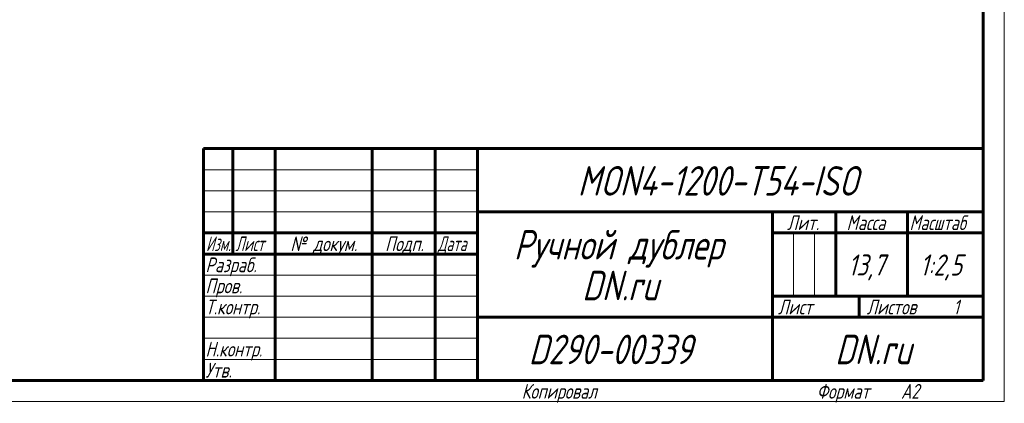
# Model space of a CAD drawing. Header units: millimetres. Extents: x 0 to 594, y 0 to 420.
# Tile 5 of 7: x 360 to 594, y 0 to 91. Entities that reach past the tile are written whole.
import ezdxf

# ---------------------------------------------------------------- set-up
doc = ezdxf.new("R2010")
doc.units = ezdxf.units.MM
doc.linetypes.add('K5LT_BASIC', pattern=[0])
doc.linetypes.add('K5LT_THIN', pattern=[0])
doc.styles.add('KTEXTSTYLE', font='txt', dxfattribs={"width": 0.96, "height": 5})

# ---------------------------------------------------------------- blocks, each defined once
blk = doc.blocks.new('U68')
at = {"color": 7, "linetype": 'K5LT_THIN', "lineweight": 18, "true_color": 0xffffff}
for p, q in [((594, 420), (594, 0)), ((404, 55), (469, 55)), ((404, 50), (469, 50)), ((404, 45), (469, 45)), ((543.96, 25), (543.96, 40)), ((548.98, 25), (548.98, 40)), ((404, 30), (469, 30)), ((404, 25), (469, 25)), ((404, 20), (469, 20)), ((404, 15), (469, 15)), ((404, 10), (469, 10)), ((594, 0), (0, 0))]:
    blk.add_line(p, q, dxfattribs=at)
at = {"color": 143, "linetype": 'K5LT_BASIC', "lineweight": 60, "true_color": 0x33acca}
for p, q in [((589, 415), (589, 5)), ((404, 60), (589, 60)), ((404, 5), (404, 60)), ((411, 35), (411, 60)), ((421, 5), (421, 60)), ((444, 5), (444, 60)), ((459, 5), (459, 60)), ((469, 5), (469, 60)), ((469, 45), (589, 45)), ((539, 5), (539, 45)), ((554, 25), (554, 45)), ((571, 25), (571, 45)), ((404, 40), (469, 40)), ((539, 40), (554, 40)), ((554, 40), (589, 40)), ((404, 35), (469, 35)), ((539, 25), (589, 25)), ((559.57, 20), (559.57, 25)), ((469, 20), (539, 20)), ((539, 20), (589, 20)), ((589, 5), (20, 5))]:
    blk.add_line(p, q, dxfattribs=at)
at = {"color": 7, "attachment_point": 1, "style": 'KTEXTSTYLE'}
for s, insert, char_height in [('\\fArial|b0|c204|p34;\\H5.0;\\W1.000;\\Q15;\\fGOST Type AU|b0|i0|c204|p34;\\Q15;\\W0.960;\\H7.00;MON4-1200-T54-ISO', (492.81, 55.86), 7), ('\\fArial|b0|c204|p34;\\H5.0;\\W1.000;\\Q15;\\fGOST Type AU|b0|i0|c204|p34;\\Q15;\\W0.926;\\H3.50;Масштаб', (571.52, 44.18), 3.5), ('\\fArial|b0|c204|p34;\\H5.0;\\W1.000;\\Q15;\\fGOST Type AU|b0|i0|c204|p34;\\Q15;\\W0.960;\\H3.50;Лит.', (542.47, 44.18), 3.5), ('\\fArial|b0|c204|p34;\\H5.0;\\W1.000;\\Q15;\\fGOST Type AU|b0|i0|c204|p34;\\Q15;\\W0.960;\\H3.50;Масса', (556.58, 44.18), 3.5), ('\\fArial|b0|c204|p34;\\H5.0;\\W1.000;\\Q15;\\fGOST Type AU|b0|i0|c204|p34;\\Q15;\\W0.960;\\H7.00;Ручной дублер', (477.63, 40.69), 7), ('\\fArial|b0|c204|p34;\\H5.0;\\W1.000;\\Q15;\\fGOST Type AU|b0|i0|c204|p34;\\Q15;\\W0.786;\\H3.50;Изм.', (404.62, 39.18), 3.5), ('\\fArial|b0|c204|p34;\\H5.0;\\W1.000;\\Q15;\\fGOST Type AU|b0|i0|c204|p34;\\Q15;\\W0.800;\\H3.50;Лист', (411.61, 39.18), 3.5), ('\\fArial|b0|c204|p34;\\H5.0;\\W1.000;\\Q15;\\fGOST Type AU|b0|i0|c204|p34;\\Q15;\\W0.960;\\H3.50;№ докум.', (424.63, 39.18), 3.5), ('\\fArial|b0|c204|p34;\\H5.0;\\W1.000;\\Q15;\\fGOST Type AU|b0|i0|c204|p34;\\Q15;\\W0.960;\\H3.50;Подп.', (447.1, 39.18), 3.5), ('\\fArial|b0|c204|p34;\\H5.0;\\W1.000;\\Q15;\\fGOST Type AU|b0|i0|c204|p34;\\Q15;\\W0.800;\\H3.50;Дата', (459.61, 39.18), 3.5), ('\\fArial|b0|c204|p34;\\H5.0;\\W1.000;\\Q15;\\fGOST Type AU|b0|i0|c204|p34;\\Q15;\\W0.960;\\H3.50;Разраб.', (404.5, 34.18), 3.5), ('\\fArial|b0|c204|p34;\\H5.0;\\W1.000;\\Q15;\\fGOST Type AU|b0|i0|c204|p34;\\Q15;\\W0.960;13,7', (556.96, 34.9), 5), ('\\fArial|b0|c204|p34;\\H5.0;\\W1.000;\\Q15;\\fGOST Type AU|b0|i0|c204|p34;\\Q15;\\W0.960;{\\c16737820;1:2,5}', (574, 34.9), 5), ('\\fArial|b0|c204|p34;\\H5.0;\\W1.000;\\Q15;\\fGOST Type AU|b0|i0|c204|p34;\\Q15;\\W0.960;\\H7.00;DN.ru', (493.84, 31.02), 7), ('\\fArial|b0|c204|p34;\\H5.0;\\W1.000;\\Q15;\\fGOST Type AU|b0|i0|c204|p34;\\Q15;\\W0.960;\\H3.50;Пров.', (404.5, 29.18), 3.5), ('\\fArial|b0|c204|p34;\\H5.0;\\W1.000;\\Q15;\\fGOST Type AU|b0|i0|c204|p34;\\Q15;\\W0.960;\\H3.50;Т.контр.', (404.5, 24.18), 3.5), ('\\fArial|b0|c204|p34;\\H5.0;\\W1.000;\\Q15;\\fGOST Type AU|b0|i0|c204|p34;\\Q15;\\W0.960;\\H3.50;Лист', (540.32, 24.18), 3.5), ('\\fArial|b0|c204|p34;\\H5.0;\\W1.000;\\Q15;\\fGOST Type AU|b0|i0|c204|p34;\\Q15;\\W0.960;\\H3.50;Листов', (561.36, 24.18), 3.5), ('\\fArial|b0|c204|p34;\\H5.0;\\W1.000;\\Q15;\\fGOST Type AU|b0|i0|c204|p34;\\Q15;\\W0.960;\\H3.50;1', (581.91, 24.18), 3.5), ('\\fArial|b0|c204|p34;\\H5.0;\\W1.000;\\Q15;\\fGOST Type AU|b0|i0|c204|p34;\\Q15;\\W0.960;\\H3.50;Н.контр.', (404.5, 14.18), 3.5), ('\\fArial|b0|c204|p34;\\H5.0;\\W1.000;\\Q15;\\fGOST Type AU|b0|i0|c204|p34;\\Q15;\\W0.960;\\H7.00;D290-00339', (481.15, 15.86), 7), ('\\fArial|b0|c204|p34;\\H5.0;\\W1.000;\\Q15;\\fGOST Type AU|b0|i0|c204|p34;\\Q15;\\W0.960;\\H7.00;DN.ru', (553.84, 15.86), 7), ('\\fArial|b0|c204|p34;\\H5.0;\\W1.000;\\Q15;\\fGOST Type AU|b0|i0|c204|p34;\\Q15;\\W0.960;\\H3.50;Утв.', (404.5, 9.18), 3.5), ('\\fArial|b0|c204|p34;\\H5.0;\\W1.000;\\Q15;\\fGOST Type AU|b0|i0|c204|p34;\\Q15;\\W0.960;\\H3.50;Копировал', (479.5, 4.18), 3.5), ('\\fArial|b0|c204|p34;\\H5.0;\\W1.000;\\Q15;\\fGOST Type AU|b0|i0|c204|p34;\\Q15;\\W0.960;\\H3.50;Формат', (549.5, 4.18), 3.5), ('\\fArial|b0|c204|p34;\\H5.0;\\W1.000;\\Q15;\\fGOST Type AU|b0|i0|c204|p34;\\Q15;\\W0.960;\\H3.50;A2', (569.5, 4.18), 3.5)]:
    blk.add_mtext(s, dxfattribs=dict(at, insert=insert, char_height=char_height))

msp = doc.modelspace()

# ---------------------------------------------------------------- block references
msp.add_blockref('U68', (0, 0))

doc.saveas('drawing.dxf')
